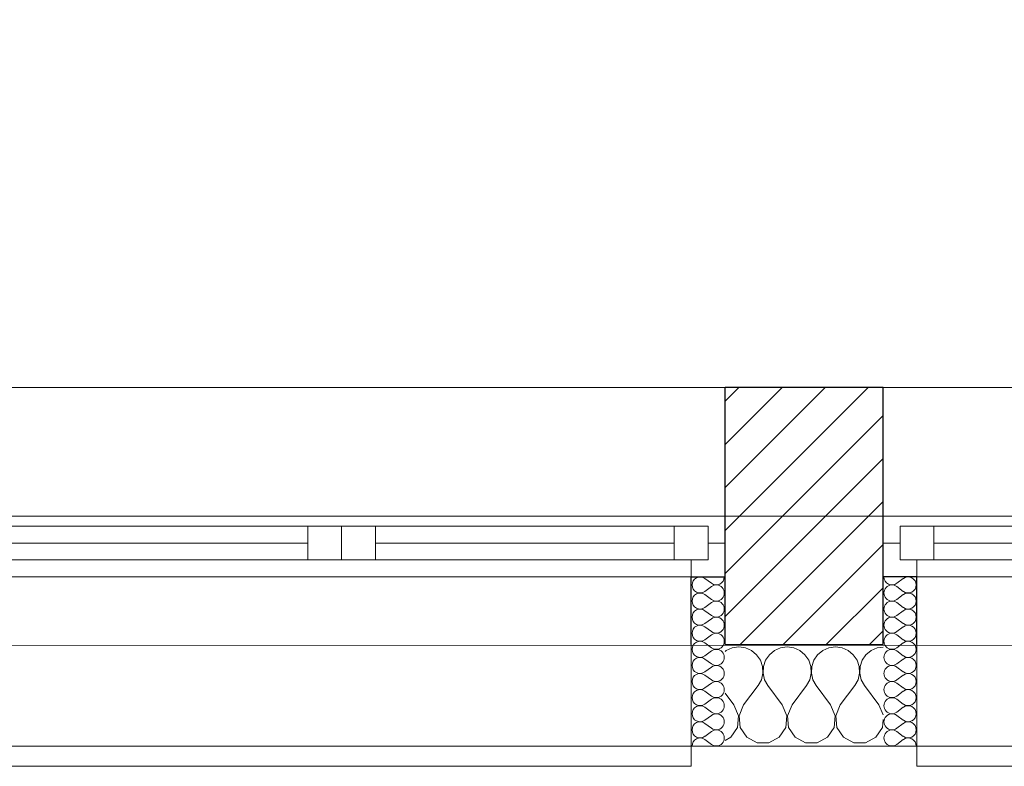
# Model space of a CAD drawing. Header units: millimetres. Extents: x -21056 to 421, y 9759 to 15589.
# Tile 11 of 120: x -6704 to -6558, y 9867 to 9978. Entities that reach past the tile are written whole.
import ezdxf

# ---------------------------------------------------------------- set-up
doc = ezdxf.new("R2010")
doc.units = ezdxf.units.MM
doc.header["$LTSCALE"] = 25
doc.header["$MEASUREMENT"] = 0
doc.linetypes.add('Kropki i Kreski', pattern=[670.277762, 352.777767, -176.388884, 0, -141.111112])
doc.linetypes.add('Przerywana', pattern=[240, 120, -120])
for name, color, linetype in [('Konstrukcja - Siatki mod', 7, 'Continuous'), ('KR_INW', 7, 'Continuous'), ('NAPIS_SODON', 7, 'Continuous'), ('Okna ArchiCADa', 7, 'Continuous')]:
    doc.layers.add(name, color=color, linetype=linetype)
for name, color, linetype, lineweight in [('Konstrukcja - Siatki mod_Nr_pióra__48', 1, 'Continuous', 15), ('KR_INW_Nr_pióra__101', 252, 'Continuous', 5), ('KR_INW_Nr_pióra__102', 3, 'Continuous', 5), ('KR_INW_Nr_pióra__27', 7, 'Continuous', 25), ('KR_INW_Nr_pióra__47', 7, 'Continuous', 15), ('NAPIS_SODON_Nr_pióra__1', 7, 'Continuous', 13), ('Okna ArchiCADa_Nr_pióra__1', 7, 'Continuous', 13), ('Okna ArchiCADa_Nr_pióra__27', 7, 'Continuous', 25)]:
    doc.layers.add(name, color=color, linetype=linetype, lineweight=lineweight)

# ---------------------------------------------------------------- blocks, each defined once
blk = doc.blocks.new('Strop_1', base_point=(179225, 121523.3))
at = {"layer": 'NAPIS_SODON_Nr_pióra__1', "linetype": 'Continuous', "flags": 128}
blk.add_lwpolyline([(179225, 121523.3), (179225.9, 107003.8), (250898.3, 107008.3), (250897.4, 121527.8)], close=True, dxfattribs=at)
blk = doc.blocks.new('*X213')
at = {"layer": 'KR_INW_Nr_pióra__102', "linetype": 'Continuous'}
for p, q in [((181704.5, 107000.2), (181695.5, 106996.2)), ((181714.3, 107001.6), (181704.5, 107000.2)), ((181724, 107000.2), (181714.3, 107001.6)), ((181733.1, 106996.2), (181724, 107000.2)), ((181776, 107000.2), (181766.9, 106996.2)), ((181785.7, 107001.6), (181776, 107000.2)), ((181795.5, 107000.2), (181785.7, 107001.6)), ((181804.5, 106996.2), (181795.5, 107000.2)), ((181847.4, 107000.2), (181838.4, 106996.2)), ((181857.1, 107001.6), (181847.4, 107000.2)), ((181866.9, 107000.2), (181857.1, 107001.6)), ((181875.9, 106996.2), (181866.9, 107000.2)), ((181918.8, 107000.2), (181909.8, 106996.2)), ((181927.6, 107001.4), (181918.8, 107000.2)), ((181695.5, 106996.2), (181694, 106995)), ((181740.6, 106989.9), (181733.1, 106996.2)), ((181746.2, 106981.8), (181740.6, 106989.9)), ((181759.4, 106989.9), (181753.8, 106981.8)), ((181766.9, 106996.2), (181759.4, 106989.9)), ((181812.1, 106989.9), (181804.5, 106996.2)), ((181817.7, 106981.8), (181812.1, 106989.9)), ((181830.8, 106989.9), (181825.2, 106981.8)), ((181838.4, 106996.2), (181830.8, 106989.9)), ((181883.5, 106989.9), (181875.9, 106996.2)), ((181889.1, 106981.8), (181883.5, 106989.9)), ((181902.2, 106989.9), (181896.6, 106981.8)), ((181909.8, 106996.2), (181902.2, 106989.9)), ((181749.4, 106972.5), (181746.2, 106981.8)), ((181749.9, 106962.6), (181749.4, 106972.5)), ((181750.6, 106972.5), (181750.1, 106962.6)), ((181753.8, 106981.8), (181750.6, 106972.5)), ((181820.8, 106972.5), (181817.7, 106981.8)), ((181821.3, 106962.6), (181820.8, 106972.5)), ((181822.1, 106972.5), (181821.6, 106962.6)), ((181825.2, 106981.8), (181822.1, 106972.5)), ((181892.2, 106972.5), (181889.1, 106981.8)), ((181892.7, 106962.6), (181892.2, 106972.5)), ((181893.5, 106972.5), (181893, 106962.6)), ((181896.6, 106981.8), (181893.5, 106972.5)), ((181747.6, 106953.1), (181749.9, 106962.6)), ((181750.1, 106962.6), (181752.4, 106953.1)), ((181819.1, 106953.1), (181821.3, 106962.6)), ((181821.6, 106962.6), (181823.8, 106953.1)), ((181890.5, 106953.1), (181892.7, 106962.6)), ((181893, 106962.6), (181895.2, 106953.1)), ((181721.4, 106915.9), (181742.9, 106944.4)), ((181742.9, 106944.4), (181747.6, 106953.1)), ((181752.4, 106953.1), (181757.1, 106944.4)), ((181778.6, 106915.9), (181757.1, 106944.4)), ((181792.9, 106915.9), (181814.3, 106944.4)), ((181814.3, 106944.4), (181819.1, 106953.1)), ((181823.8, 106953.1), (181828.6, 106944.4)), ((181850, 106915.9), (181828.6, 106944.4)), ((181864.3, 106915.9), (181885.7, 106944.4)), ((181885.7, 106944.4), (181890.5, 106953.1)), ((181895.2, 106953.1), (181900, 106944.4)), ((181921.4, 106915.9), (181900, 106944.4)), ((181707.1, 106915.9), (181694, 106933.4)), ((181713.9, 106899.8), (181707.1, 106915.9)), ((181721.4, 106915.9), (181714.7, 106899.8)), ((181785.3, 106899.8), (181778.6, 106915.9)), ((181792.9, 106915.9), (181786.1, 106899.8)), ((181856.7, 106899.8), (181850, 106915.9)), ((181864.3, 106915.9), (181857.6, 106899.8)), ((181927.6, 106901), (181921.4, 106915.9)), ((181712.2, 106882.5), (181713.9, 106899.8)), ((181714.7, 106899.8), (181716.3, 106882.5)), ((181783.7, 106882.5), (181785.3, 106899.8)), ((181786.1, 106899.8), (181787.8, 106882.5)), ((181855.1, 106882.5), (181856.7, 106899.8)), ((181857.6, 106899.8), (181859.2, 106882.5)), ((181926.5, 106882.5), (181927.6, 106894.4)), ((181702.6, 106868), (181712.2, 106882.5)), ((181716.3, 106882.5), (181726, 106868)), ((181774, 106868), (181783.7, 106882.5)), ((181787.8, 106882.5), (181797.4, 106868)), ((181845.5, 106868), (181855.1, 106882.5)), ((181859.2, 106882.5), (181868.8, 106868)), ((181916.9, 106868), (181926.5, 106882.5)), ((181694, 106863.4), (181702.6, 106868)), ((181726, 106868), (181741.3, 106859.8)), ((181741.3, 106859.8), (181758.7, 106859.8)), ((181758.7, 106859.8), (181774, 106868)), ((181797.4, 106868), (181812.7, 106859.8)), ((181812.7, 106859.8), (181830.1, 106859.8)), ((181830.1, 106859.8), (181845.5, 106868)), ((181868.8, 106868), (181884.2, 106859.8)), ((181884.2, 106859.8), (181901.6, 106859.8)), ((181901.6, 106859.8), (181916.9, 106868))]:
    blk.add_line(p, q, dxfattribs=at)
blk = doc.blocks.new('*X235')
at = {"layer": 'KR_INW_Nr_pióra__102', "linetype": 'Continuous'}
for p, q in [((181947.9, 107095.6), (181957.4, 107102.8)), ((181947.9, 107090.9), (181957.4, 107083.7)), ((181947.9, 107071.8), (181957.4, 107079)), ((181947.9, 107067), (181957.4, 107059.9)), ((181947.9, 107048), (181957.4, 107055.1)), ((181947.9, 107043.2), (181957.4, 107036.1)), ((181947.9, 107024.2), (181957.4, 107031.3)), ((181947.9, 107019.4), (181957.4, 107012.3)), ((181947.9, 107000.4), (181957.4, 107007.5)), ((181947.9, 106995.6), (181957.4, 106988.5)), ((181947.9, 106976.6), (181957.4, 106983.7)), ((181947.9, 106971.8), (181957.4, 106964.7)), ((181947.9, 106952.8), (181957.4, 106959.9)), ((181947.9, 106948), (181957.4, 106940.9)), ((181947.9, 106929), (181957.4, 106936.1)), ((181947.9, 106924.2), (181957.4, 106917)), ((181947.9, 106905.1), (181957.4, 106912.3)), ((181947.9, 106900.4), (181957.4, 106893.2)), ((181947.9, 106881.3), (181957.4, 106888.5)), ((181947.9, 106876.6), (181957.4, 106869.4)), ((181947.9, 106857.5), (181957.4, 106864.7))]:
    blk.add_line(p, q, dxfattribs=at)
for centre, start, end in [((181940.7, 107105.1), 180, 306.8699), ((181964.6, 107093.2), 0, 126.8699), ((181940.7, 107081.3), 53.1301, 306.8699), ((181964.6, 107093.2), 233.1301, 0), ((181964.6, 107069.4), 0, 126.8699), ((181940.7, 107057.5), 53.1301, 306.8699), ((181964.6, 107069.4), 233.1301, 0), ((181940.7, 107033.7), 53.1301, 306.8699), ((181964.6, 107045.6), 0, 126.8699), ((181964.6, 107045.6), 233.1301, 0), ((181964.6, 107021.8), 0, 126.8699), ((181940.7, 107009.9), 53.1301, 306.8699), ((181964.6, 107021.8), 233.1301, 0), ((181964.6, 106998), 0, 126.8699), ((181940.7, 106986.1), 53.1301, 306.8699), ((181964.6, 106998), 233.1301, 0), ((181964.6, 106974.2), 0, 126.8699), ((181940.7, 106962.3), 53.1301, 306.8699), ((181964.6, 106974.2), 233.1301, 0), ((181964.6, 106950.4), 0, 126.8699), ((181940.7, 106938.5), 53.1301, 306.8699), ((181964.6, 106950.4), 233.1301, 0), ((181964.6, 106926.6), 0, 126.8699), ((181940.7, 106914.7), 53.1301, 306.8699), ((181964.6, 106926.6), 233.1301, 0), ((181964.6, 106902.8), 0, 126.8699), ((181940.7, 106890.9), 53.1301, 306.8699), ((181964.6, 106902.8), 233.1301, 0), ((181964.6, 106879), 0, 126.8699), ((181940.7, 106867), 53.1301, 306.8699), ((181964.6, 106879), 233.1301, 0), ((181964.6, 106855.1), 0, 126.8699)]:
    blk.add_arc(centre, 11.9, start, end, dxfattribs=at)
blk = doc.blocks.new('*X238')
at = {"layer": 'KR_INW_Nr_pióra__102', "linetype": 'Continuous'}
for p, q in [((181673.7, 107095.6), (181664.2, 107102.8)), ((181673.7, 107090.9), (181664.2, 107083.7)), ((181673.7, 107071.8), (181664.2, 107079)), ((181673.7, 107067), (181664.2, 107059.9)), ((181673.7, 107048), (181664.2, 107055.1)), ((181673.7, 107043.2), (181664.2, 107036.1)), ((181673.7, 107024.2), (181664.2, 107031.3)), ((181673.7, 107019.4), (181664.2, 107012.3)), ((181673.7, 107000.4), (181664.2, 107007.5)), ((181673.7, 106995.6), (181664.2, 106988.5)), ((181673.7, 106976.6), (181664.2, 106983.7)), ((181673.7, 106971.8), (181664.2, 106964.7)), ((181673.7, 106952.8), (181664.2, 106959.9)), ((181673.7, 106948), (181664.2, 106940.9)), ((181673.7, 106929), (181664.2, 106936.1)), ((181673.7, 106924.2), (181664.2, 106917)), ((181673.7, 106905.1), (181664.2, 106912.3)), ((181673.7, 106900.4), (181664.2, 106893.2)), ((181673.7, 106881.3), (181664.2, 106888.5)), ((181673.7, 106876.6), (181664.2, 106869.4)), ((181673.7, 106857.5), (181664.2, 106864.7))]:
    blk.add_line(p, q, dxfattribs=at)
for centre, start, end in [((181657.1, 107093.2), 53.1301, 180), ((181680.9, 107105.1), 233.1301, 0), ((181657.1, 107093.2), 180, 306.8699), ((181680.9, 107081.3), 233.1301, 126.8699), ((181657.1, 107069.4), 53.1301, 180), ((181657.1, 107069.4), 180, 306.8699), ((181680.9, 107057.5), 233.1301, 126.8699), ((181657.1, 107045.6), 53.1301, 180), ((181657.1, 107045.6), 180, 306.8699), ((181680.9, 107033.7), 233.1301, 126.8699), ((181657.1, 107021.8), 53.1301, 180), ((181657.1, 107021.8), 180, 306.8699), ((181680.9, 107009.9), 233.1301, 126.8699), ((181657.1, 106998), 53.1301, 180), ((181657.1, 106998), 180, 306.8699), ((181657.1, 106974.2), 53.1301, 180), ((181680.9, 106986.1), 233.1301, 126.8699), ((181657.1, 106974.2), 180, 306.8699), ((181680.9, 106962.3), 233.1301, 126.8699), ((181657.1, 106950.4), 53.1301, 180), ((181657.1, 106950.4), 180, 306.8699), ((181680.9, 106938.5), 233.1301, 126.8699), ((181657.1, 106926.6), 53.1301, 180), ((181657.1, 106926.6), 180, 306.8699), ((181657.1, 106902.8), 53.1301, 180), ((181680.9, 106914.7), 233.1301, 126.8699), ((181657.1, 106902.8), 180, 306.8699), ((181680.9, 106890.9), 233.1301, 126.8699), ((181657.1, 106879), 53.1301, 180), ((181657.1, 106879), 180, 306.8699), ((181680.9, 106867), 233.1301, 126.8699), ((181657.1, 106855.1), 53.1301, 180)]:
    blk.add_arc(centre, 11.9, start, end, dxfattribs=at)
blk = doc.blocks.new('Okno dwuskrzydłowe 19_5')
at = {"layer": 'Okna ArchiCADa_Nr_pióra__1', "linetype": 'Continuous'}
for p, q in [((-566.8, 230), (566.8, 230)), ((-541.8, 25), (-491.8, 25)), ((-541.8, -25), (-541.8, 25)), ((-491.8, 25), (-50, 25)), ((-491.8, 25), (-491.8, -25)), ((-491.8, 25), (-50, 25)), ((-50, -25), (-50, 25)), ((-50, 25), (0, 25)), ((0, 25), (0, -25)), ((0, 25), (50, 25)), ((0, -25), (0, 25)), ((50, 25), (491.8, 25)), ((50, 25), (50, -25)), ((50, 25), (491.8, 25)), ((491.8, -25), (491.8, 25)), ((491.8, 25), (541.8, 25)), ((541.8, 25), (541.8, -25)), ((-566.8, 0), (-541.8, 0)), ((-541.8, 0), (-541.8, -25)), ((-491.8, 0), (-50, 0)), ((50, 0), (491.8, 0)), ((541.8, -25), (541.8, 0)), ((541.8, 0), (566.8, 0)), ((-541.8, -25), (-516.8, -25)), ((-491.8, -25), (-541.8, -25)), ((-516.8, -25), (-516.8, -50)), ((-50, -25), (-491.8, -25)), ((0, -25), (-50, -25)), ((50, -25), (0, -25)), ((491.8, -25), (50, -25)), ((541.8, -25), (491.8, -25)), ((516.8, -50), (516.8, -25)), ((516.8, -25), (541.8, -25)), ((-516.8, -50), (-566.8, -50)), ((0, -50), (-516.8, -50)), ((516.8, -50), (0, -50)), ((566.8, -50), (516.8, -50)), ((-516.8, -300), (-516.8, -330)), ((516.8, -330), (516.8, -300)), ((-516.8, -330), (516.8, -330))]:
    blk.add_line(p, q, dxfattribs=at)
at = {"layer": 'Okna ArchiCADa_Nr_pióra__1', "linetype": 'Przerywana'}
blk.add_line((-516.8, -300), (516.8, -300), dxfattribs=at)
at = {"layer": 'Okna ArchiCADa_Nr_pióra__27', "linetype": 'Continuous'}
for p, q in [((-566.8, -50), (-566.8, 0)), ((566.8, -50), (566.8, 0)), ((-516.8, -50), (-566.8, -50)), ((516.8, -50), (566.8, -50))]:
    blk.add_line(p, q, dxfattribs=at)
blk = doc.blocks.new('Ściana_3', base_point=(179075.1, 106855.1))
at = {"layer": 'KR_INW_Nr_pióra__101', "linetype": 'Continuous'}
h = blk.add_hatch(dxfattribs=at)
h.set_pattern_fill('Cegła_licówka', color=256, style=0, pattern_type=2)
h.set_pattern_definition([(45, (0, 0), (-31.819804, 31.819804), [])])
h.paths.add_polyline_path([(181694, 107155.1), (181694, 107105.1), (181694, 107005.1), (181927.6, 107005.1), (181927.6, 107105.1), (181927.6, 107155.1), (181927.6, 107385.1), (181694, 107385.1)])
at = {"layer": 'KR_INW_Nr_pióra__27', "linetype": 'Continuous'}
for p, q in [((181694, 107155.1), (181694, 107385.1)), ((181927.6, 107155.1), (181927.6, 107385.1)), ((181694, 107105.1), (181694, 107155.1)), ((181927.6, 107105.1), (181927.6, 107155.1)), ((181644, 107005.1), (181644, 107105.1)), ((181644, 107105.1), (181694, 107105.1)), ((181694, 107005.1), (181694, 107105.1)), ((181927.6, 107005.1), (181927.6, 107105.1)), ((181977.6, 107105.1), (181927.6, 107105.1)), ((181977.6, 107005.1), (181977.6, 107105.1)), ((181694, 107005.1), (181927.6, 107005.1))]:
    blk.add_line(p, q, dxfattribs=at)
at = {"layer": 'KR_INW_Nr_pióra__27', "linetype": 'Continuous', "flags": 128}
blk.add_lwpolyline([(181927.6, 107385.1), (181694, 107385.1)], dxfattribs=at)
at = {"layer": 'KR_INW_Nr_pióra__47', "linetype": 'Continuous'}
for p, q in [((181694, 107105.1), (181644, 107105.1)), ((181644, 107105.1), (181644, 106855.1)), ((181927.6, 107105.1), (181977.6, 107105.1)), ((181977.6, 107105.1), (181977.6, 106855.1)), ((181644, 106855.1), (181644, 107005.1)), ((181977.6, 106855.1), (181977.6, 107005.1)), ((181694, 106855.1), (181644, 106855.1)), ((181927.6, 106855.1), (181977.6, 106855.1))]:
    blk.add_line(p, q, dxfattribs=at)
at = {"layer": 'KR_INW_Nr_pióra__47', "linetype": 'Continuous', "flags": 128}
blk.add_lwpolyline([(181694, 106855.1), (181927.6, 106855.1)], dxfattribs=at)
at = {"layer": 'KR_INW'}
for name in ['*X238', '*X235', '*X213']:
    blk.add_blockref(name, (0, 0), dxfattribs=at)
at = {"layer": 'Okna ArchiCADa', "color": 21, "linetype": 'Continuous', "lineweight": 13, "true_color": 0xff9955, "zscale": 1000}
for p in [(181127.2, 107155.1), (182494.4, 107155.1)]:
    blk.add_blockref('Okno dwuskrzydłowe 19_5', p, dxfattribs=at)
blk = doc.blocks.new('Standardowy znacznik siatki_8')
at = {"layer": 'Konstrukcja - Siatki mod_Nr_pióra__48', "linetype": 'Kropki i Kreski'}
blk.add_line((1000, 0), (72912, 0), dxfattribs=at)

msp = doc.modelspace()

# ---------------------------------------------------------------- block references
at = {"layer": 'Konstrukcja - Siatki mod', "color": 8, "linetype": 'Continuous', "lineweight": 13, "xscale": 0.1, "yscale": 0.1, "zscale": 100}
msp.add_blockref('Standardowy znacznik siatki_8', (-6969.92, 9904.44), dxfattribs=at)
at = {"layer": 'KR_INW', "xscale": 0.1, "yscale": 0.1, "zscale": 0.1}
msp.add_blockref('Ściana_3', (-6861.34, 9870.44), dxfattribs=at)
at = {"layer": 'NAPIS_SODON', "linetype": 'Continuous', "xscale": 0.1, "yscale": 0.1, "zscale": 0.1}
msp.add_blockref('Strop_1', (-6846.35, 11337.26), dxfattribs=at)

doc.saveas('drawing.dxf')
